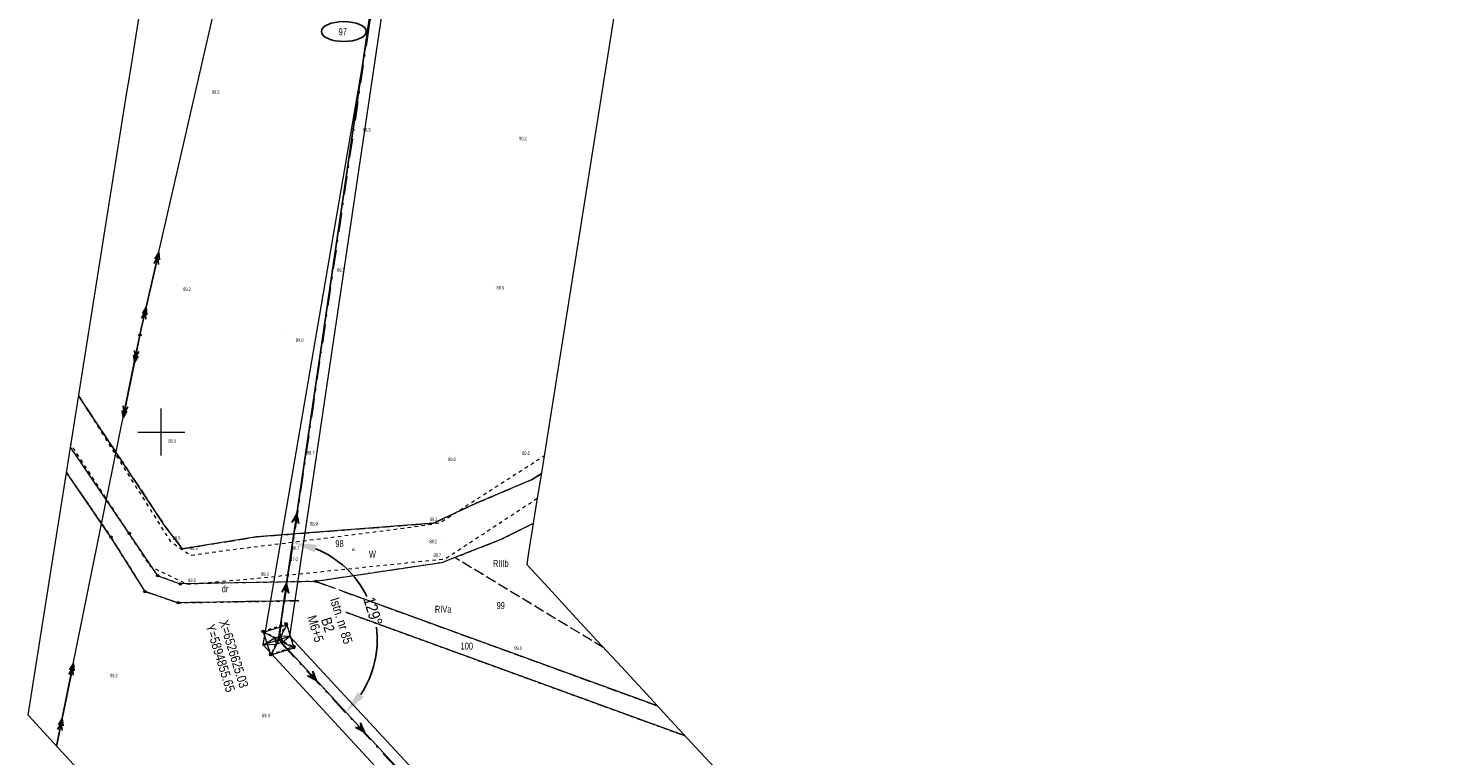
# Model space of a CAD drawing. Header units: metres. Extents: x 6524698 to 6533081, y 5883213 to 5896811.
# Tile 144 of 167: x 6526572 to 6526871, y 5894831 to 5894986. Entities that reach past the tile are written whole.
import ezdxf
from ezdxf.enums import TextEntityAlignment as Align

# ---------------------------------------------------------------- set-up
doc = ezdxf.new("R2010")
doc.units = ezdxf.units.M
doc.header["$MEASUREMENT"] = 0
for name, pattern in [('DASHDOT', [4, 2, -0.9, 0.2, -0.9]), ('mapa zasadnicza$0$0.75_0.75', [1.5, 0.75, -0.75]), ('mapa zasadnicza$0$219-1000', [0]), ('mapa zasadnicza$0$egkk-1000', [3, 2.25, -0.75]), ('mapa zasadnicza$0$egug-1000', [1.5, 0.75, -0.75]), ('mapa zasadnicza$0$suep_sn_1000', [0]), ('mapa zasadnicza$0$suep_wn_1000', [0]), ('mapa zasadnicza$0$supp_1000', [1.25, 0.625, -0.625])]:
    doc.linetypes.add(name, pattern=pattern)
doc.layers.get('0').update_dxf_attribs({"lineweight": 0})
for name, color, linetype, lineweight in [('# OBMBS-9x-19xxx _El_działki', 92, 'Continuous', 25), ('@Proj. słupy - blok', 1, 'Continuous', 15), ('@Proj. słupy - XY', 1, 'Continuous', 0), ('_trasa_kat_zalomu', 7, 'Continuous', 18), ('_trasa_os', 1, 'DASHDOT', 30), ('Sections span lengths and Marker Balls Plan', 7, 'Continuous', 0)]:
    doc.layers.add(name, color=color, linetype=linetype, lineweight=lineweight)
for name, color, linetype in [('@Proj. słupy - seria', 1, 'Continuous'), ('@Proj. słupy - wys.', 1, 'Continuous'), ('mapa zasadnicza$0$202-punkt graniczny', 7, 'Continuous'), ('mapa zasadnicza$0$203-punkt graniczny', 7, 'Continuous'), ('mapa zasadnicza$0$209-oznaczenie konturu klasyfikacyjnego', 7, 'Continuous'), ('mapa zasadnicza$0$210-oznaczenie konturu użytku gruntowego', 7, 'Continuous'), ('mapa zasadnicza$0$211-numer działki ewidencyjnej', 7, 'Continuous'), ('mapa zasadnicza$0$217-kontur klasyfikacyjny', 7, 'Continuous'), ('mapa zasadnicza$0$218-kontur użytku gruntowego', 7, 'Continuous'), ('mapa zasadnicza$0$219-działka ewidencyjna', 7, 'Continuous'), ('mapa zasadnicza$0$pikieta naturalna', 7, 'Continuous'), ('mapa zasadnicza$0$pikieta naturalna-Atr2', 7, 'Continuous'), ('mapa zasadnicza$0$przewód elektroenergetyczny wysokiego napięcia', 7, 'Continuous'), ('mapa zasadnicza$0$przewód elektroenergetyczny średniego napięcia', 7, 'Continuous'), ('mapa zasadnicza$0$Ramki i opis wydruku', 7, 'Continuous'), ('mapa zasadnicza$0$rów melioracyjny (poligon)', 7, 'Continuous'), ('mapa zasadnicza$0$rów melioracyjny (poligon)-Atr17', 7, 'Continuous'), ('mapa zasadnicza$0$słup przewodów napowietrznych', 7, 'Continuous'), ('mapa zasadnicza$0$Wstawianie ramki sekcyjnej z opisem', 7, 'Continuous')]:
    doc.layers.add(name, color=color, linetype=linetype)
doc.styles.add('mapa zasadnicza$0$STANDARD', font='Working1250', dxfattribs={"width": 0.75})
doc.styles.add('Opis', font='ARIALN.TTF')
doc.styles.add('Opis_slupy', font='ARIALN.TTF')
doc.dimstyles.new('Kat zalomu', dxfattribs={"dimtxt": 2.5, "dimasz": 5, "dimexe": 1.25, "dimexo": 0.625, "dimtad": 0, "dimtxsty": 'Opis_slupy', "dimcen": 2.5, "dimse1": 1, "dimse2": 1, "dimadec": 0, "dimazin": 0, "dimtfac": 1, "dimtmove": 0, "dimatfit": 3, "dimfxl": 1, "dimarcsym": 1})

# ---------------------------------------------------------------- blocks, each defined once
blk = doc.blocks.new('mapa zasadnicza$0$PW01')
at = {"linetype": 'Continuous', "lineweight": 13}
h = blk.add_hatch(color=0, dxfattribs=at)
edge = h.paths.add_edge_path()
edge.add_arc((0, 0), 0.045, 0, 360)
blk = doc.blocks.new('mapa zasadnicza$0$US15')
at = {"color": 0, "linetype": 'Continuous', "lineweight": 13}
blk.add_circle((0, 0), 0.25, dxfattribs=at)
blk = doc.blocks.new('mapa zasadnicza$0$SUEP3')
at = {"color": 0, "linetype": 'Continuous'}
for p, q in [((0, 0), (12.003, 0)), ((12.003, 0), (10.003, 0.75)), ((10.003, 0.75), (11.003, 0)), ((12.003, 0), (10.003, -0.75)), ((11.003, 0), (10.003, -0.75)), ((12.003, 0), (27.003, 0)), ((27.003, 0), (25.003, 0.75)), ((25.003, 0.75), (26.003, 0)), ((27.003, 0), (25.003, -0.75)), ((26.003, 0), (25.003, -0.75))]:
    blk.add_line(p, q, dxfattribs=at)
blk = doc.blocks.new('mapa zasadnicza$0$SM05')
at = {"color": 0, "linetype": 'Continuous', "lineweight": 13}
blk.add_circle((0, 0), 0.25, dxfattribs=at)
blk = doc.blocks.new('mapa zasadnicza$0$SUEP2')
at = {"color": 0, "linetype": 'Continuous'}
for p, q in [((0, 0), (6.027, 0)), ((5.027, 0), (3.527, 0.5)), ((5.027, 0), (3.527, -0.5)), ((6.027, 0), (4.527, 0.5)), ((6.027, 0), (4.527, -0.5)), ((6.027, 0), (18.027, 0)), ((17.027, 0), (15.527, 0.5)), ((17.027, 0), (15.527, -0.5)), ((18.027, 0), (16.527, 0.5)), ((18.027, 0), (16.527, -0.5))]:
    blk.add_line(p, q, dxfattribs=at)
blk = doc.blocks.new('mapa zasadnicza$0$203')
at = {"linetype": 'Continuous', "lineweight": 0}
h = blk.add_hatch(color=0, dxfattribs=at)
edge = h.paths.add_edge_path()
edge.add_arc((0, 0), 0.045, 0, 360)
blk = doc.blocks.new('mapa zasadnicza$0$202')
at = {"color": 0, "linetype": 'Continuous', "lineweight": 0}
blk.add_circle((0, 0), 0.25, dxfattribs=at)
blk = doc.blocks.new('*U2367')
at = {"layer": '@Proj. słupy - blok', "color": 0}
for p, q in [((2.39, 0.74), (-3.34, -1.03)), ((-3.34, -1.03), (-0.86, 0.45)), ((2.39, 0.74), (0.45, 0.86))]:
    blk.add_line(p, q, dxfattribs=at)
for points in [[(1.71, 3.24), (-1.71, -3.24)], [(2.39, 0.74), (0.86, -0.45)], [(-3.34, -1.03), (-0.45, -0.86)]]:
    blk.add_lwpolyline(points, dxfattribs=at)
blk.add_lwpolyline([(0.86, -0.45), (-0.45, -0.86), (-0.86, 0.45), (0.45, 0.86)], close=True, dxfattribs=at)
for centre, radius in [((1.71, 3.24), 0.15), ((-3.24, 1.71), 0.15), ((0, 0), 0.05), ((2.39, 0.74), 0.05), ((-3.34, -1.03), 0.05), ((-1.71, -3.24), 0.15)]:
    blk.add_circle(centre, radius, dxfattribs=at)
at = {"layer": '@Proj. słupy - seria', "color": 0, "insert": (10.51, 3.25), "char_height": 2.2, "attachment_point": 5, "rotation": 287.1732, "style": 'Opis', "bg_fill": 3, "box_fill_scale": 2.5, "bg_fill_color": 256, "bg_fill_transparency": 0}
blk.add_mtext_dynamic_manual_height_columns('B2', width=7.2, gutter_width=12.5, heights=[-2.21], dxfattribs=at)
at = {"layer": '@Proj. słupy - XY', "color": 0, "linetype": 'Continuous', "style": 'Opis'}
for tag, p in [('Y', (-12.42, -3.84)), ('X', (-9.55, -2.95))]:
    blk.add_attdef(tag, text='', height=2, rotation=287.1732, dxfattribs=at).set_placement(p, align=Align.MIDDLE_CENTER)
at = {"layer": '@Proj. słupy - blok', "color": 0}
blk.add_lwpolyline([(3.24, -1.71), (-1.71, -3.24), (-3.24, 1.71), (1.71, 3.24)], close=True, dxfattribs=at)
blk.add_lwpolyline([(3.24, -1.71), (-3.24, 1.71)], dxfattribs=at)
blk.add_circle((3.24, -1.71), 0.15, dxfattribs=at)
at = {"layer": '@Proj. słupy - seria', "color": 0, "style": 'Opis'}
blk.add_attdef('STAN', text='', height=2, rotation=287.1732, dxfattribs=at).set_placement((13.38, 4.13), align=Align.MIDDLE_CENTER)
at = {"layer": '@Proj. słupy - wys.', "color": 0, "insert": (7.83, 2.42), "char_height": 2, "attachment_point": 5, "rotation": 287.1732, "style": 'Opis'}
blk.add_mtext_dynamic_manual_height_columns('M6+5 ', width=6.652, gutter_width=12.5, heights=[3.6], dxfattribs=at)
at = {"layer": '@Proj. słupy - XY', "color": 0, "linetype": 'Continuous', "insert": (-10.99, -3.4), "char_height": 2.5, "attachment_point": 5, "rotation": 287.1732, "style": 'Opis', "bg_fill": 3, "box_fill_scale": 1, "bg_fill_color": 256, "bg_fill_transparency": 0}
blk.add_mtext_dynamic_manual_height_columns('\\P', width=19.7098, gutter_width=5.34, heights=[5.63], dxfattribs=at)
blk = doc.blocks.new('*D2414')
at = {"layer": '_trasa_kat_zalomu', "color": 0, "lineweight": -2}
for start, end in [(26.3521, 67.9692), (326.3769, 7.4906)]:
    blk.add_arc((6526625.03, 5894855.65), 21.01, start, end, dxfattribs=at)
at = {"layer": '_trasa_kat_zalomu', "color": 0}
for points in [[(6526633.13, 5894875.94), (6526632.7, 5894874.33), (6526628.09, 5894876.44)], [(6526641.9, 5894844.56), (6526643.16, 5894843.48), (6526639.29, 5894840.21)]]:
    blk.add_solid(points, dxfattribs=at)
at = {"layer": 'Defpoints', "color": 0}
for p in [(6526658.91, 5895086.07), (6526641.44, 5894868.78), (6526625.03, 5894855.65), (6526625.03, 5894855.65), (6526829.19, 5894634.49)]:
    blk.add_point(p, dxfattribs=at)
at = {"layer": '_trasa_kat_zalomu', "color": 0, "insert": (6526645.14, 5894861.77), "char_height": 2.5, "attachment_point": 5, "rotation": 286.9214, "style": 'Opis_slupy'}
blk.add_mtext('129%%d', dxfattribs=at)

msp = doc.modelspace()

# ---------------------------------------------------------------- linework, layer by layer
at = {"layer": '# OBMBS-9x-19xxx _El_działki'}
msp.add_ellipse((6526638.921, 5894985.416), major_axis=(-4.768, 0), ratio=0.4441825, dxfattribs=at)
at = {"layer": '_trasa_os', "linetype": 'DASHDOT', "ltscale": 2}
msp.add_lwpolyline([(6528589.986, 5891744.689), (6528580.198, 5892007.978), (6528365.87, 5892211.536), (6528143.159, 5892378.558), (6527920.541, 5892545.59), (6527693.967, 5892715.374), (6527530.815, 5892837.971), (6527304.639, 5893007.458), (6527095.026, 5893164.924), (6526808.543, 5893379.811), (6526773.046, 5893625.004), (6526837.186, 5893856.22), (6526918.697, 5894149.866), (6527004.557, 5894459.054), (6526829.193, 5894634.492), (6526625.033, 5894855.653), (6526658.914, 5895086.074), (6526701.409, 5895318.796), (6526680.866, 5895666.414), (6526660.166, 5896015.549), (6526639.565, 5896364.931), (6526621.438, 5896669.322), (6526632.668, 5896724.885)], dxfattribs=at)
at = {"layer": 'mapa zasadnicza$0$217-kontur klasyfikacyjny', "color": 92, "linetype": 'mapa zasadnicza$0$egkk-1000', "lineweight": 18, "flags": 128}
for points in [[(6526582.382, 5894907.641), (6526600.83, 5894879.88)], [(6526589.25, 5894877.61), (6526579.799, 5894891.35)], [(6526667.03, 5894884.77), (6526679.07, 5894889.89)], [(6526679.07, 5894889.89), (6526681.019, 5894891.126)], [(6526658.07, 5894880.58), (6526667.03, 5894884.77)], [(6526620.31, 5894877.68), (6526658.07, 5894880.58)], [(6526679.33, 5894880.539), (6526672.41, 5894877.07)], [(6526596.53, 5894865.99), (6526589.25, 5894877.61)], [(6526600.83, 5894879.88), (6526604.51, 5894875.1)], [(6526604.51, 5894875.1), (6526620.31, 5894877.68)], [(6526672.41, 5894877.07), (6526662.57, 5894873.24)], [(6526659.72, 5894872.13), (6526632.97, 5894868.15)], [(6526662.57, 5894873.24), (6526659.72, 5894872.13)], [(6526694.356, 5894853.999), (6526662.57, 5894873.24)], [(6526603.53, 5894863.6), (6526596.53, 5894865.99)], [(6526632.97, 5894868.15), (6526705.809, 5894841.617)], [(6526632.44, 5894864.09), (6526603.53, 5894863.6)], [(6526711.742, 5894835.203), (6526632.44, 5894864.09)]]:
    msp.add_lwpolyline(points, dxfattribs=at)
at = {"layer": 'mapa zasadnicza$0$218-kontur użytku gruntowego', "color": 3, "linetype": 'mapa zasadnicza$0$egug-1000', "lineweight": 18, "flags": 128}
for points in [[(6526582.382, 5894907.641), (6526600.83, 5894879.88)], [(6526593.17, 5894878.39), (6526580.657, 5894896.763)], [(6526579.799, 5894891.35), (6526589.25, 5894877.61)], [(6526667.03, 5894884.77), (6526679.07, 5894889.89)], [(6526679.07, 5894889.89), (6526681.019, 5894891.126)], [(6526658.07, 5894880.58), (6526667.03, 5894884.77)], [(6526620.31, 5894877.68), (6526658.07, 5894880.58)], [(6526672.41, 5894877.07), (6526679.33, 5894880.539)], [(6526589.25, 5894877.61), (6526596.53, 5894865.99)], [(6526599.24, 5894869.36), (6526593.17, 5894878.39)], [(6526600.83, 5894879.88), (6526604.51, 5894875.1)], [(6526604.51, 5894875.1), (6526620.31, 5894877.68)], [(6526662.57, 5894873.24), (6526672.41, 5894877.07)], [(6526659.72, 5894872.13), (6526632.97, 5894868.15)], [(6526662.57, 5894873.24), (6526659.72, 5894872.13)], [(6526694.356, 5894853.999), (6526662.57, 5894873.24)], [(6526604.04, 5894867.62), (6526599.24, 5894869.36)], [(6526596.53, 5894865.99), (6526603.53, 5894863.6)], [(6526632.97, 5894868.15), (6526604.04, 5894867.62)], [(6526632.97, 5894868.15), (6526705.809, 5894841.617)], [(6526603.53, 5894863.6), (6526632.44, 5894864.09)], [(6526632.44, 5894864.09), (6526711.742, 5894835.203)]]:
    msp.add_lwpolyline(points, dxfattribs=at)
at = {"layer": 'mapa zasadnicza$0$219-działka ewidencyjna', "color": 7, "linetype": 'mapa zasadnicza$0$219-1000', "lineweight": 18, "flags": 128}
for points in [[(6526600.83, 5894879.88), (6526582.382, 5894907.641)], [(6526593.17, 5894878.39), (6526580.657, 5894896.763)], [(6526589.25, 5894877.61), (6526579.799, 5894891.35)], [(6526679.07, 5894889.89), (6526667.03, 5894884.77)], [(6526681.019, 5894891.126), (6526679.07, 5894889.89)], [(6526667.03, 5894884.77), (6526658.07, 5894880.58)], [(6526658.07, 5894880.58), (6526620.31, 5894877.68)], [(6526679.33, 5894880.539), (6526672.41, 5894877.07)], [(6526596.53, 5894865.99), (6526589.25, 5894877.61)], [(6526599.24, 5894869.36), (6526593.17, 5894878.39)], [(6526604.51, 5894875.1), (6526600.83, 5894879.88)], [(6526620.31, 5894877.68), (6526604.51, 5894875.1)], [(6526672.41, 5894877.07), (6526659.72, 5894872.13)], [(6526659.72, 5894872.13), (6526632.97, 5894868.15)], [(6526599.24, 5894869.36), (6526604.04, 5894867.62)], [(6526603.53, 5894863.6), (6526596.53, 5894865.99)], [(6526632.97, 5894868.15), (6526604.04, 5894867.62)], [(6526705.804, 5894841.621), (6526632.97, 5894868.15)], [(6526632.44, 5894864.09), (6526603.53, 5894863.6)], [(6526711.742, 5894835.203), (6526632.44, 5894864.09)]]:
    msp.add_lwpolyline(points, dxfattribs=at)
at = {"layer": 'mapa zasadnicza$0$przewód elektroenergetyczny wysokiego napięcia', "color": 1, "linetype": 'mapa zasadnicza$0$suep_wn_1000', "lineweight": 18, "flags": 128}
for points in [[(6526658.75, 5895086.57), (6526624.97, 5894855.86)], [(6526624.97, 5894855.86), (6526658.75, 5895086.57)], [(6526829.31, 5894634.74), (6526624.97, 5894855.86)], [(6526624.97, 5894855.86), (6526829.31, 5894634.74)]]:
    msp.add_lwpolyline(points, dxfattribs=at)
at = {"layer": 'mapa zasadnicza$0$przewód elektroenergetyczny średniego napięcia', "color": 1, "linetype": 'mapa zasadnicza$0$suep_sn_1000', "lineweight": 18, "flags": 128}
for points in [[(6526595.44, 5894920.73), (6526616.12, 5895011)], [(6526577.651, 5894833.019), (6526595.44, 5894920.73)]]:
    msp.add_lwpolyline(points, dxfattribs=at)
at = {"layer": 'mapa zasadnicza$0$Ramki i opis wydruku', "color": 7, "linetype": 'Continuous', "lineweight": 13, "flags": 128}
for points in [[(6526593.27, 5894816.01), (6526571.58, 5894839.63), (6526576.73, 5894872.03), (6526577.66, 5894877.86), (6526578.58, 5894883.69), (6526579.51, 5894889.52), (6526580.43, 5894895.34), (6526581.36, 5894901.17), (6526582.28, 5894907), (6526583.21, 5894912.83), (6526584.13, 5894918.66), (6526585.06, 5894924.49), (6526585.99, 5894930.32), (6526586.91, 5894936.14), (6526587.84, 5894941.97), (6526588.76, 5894947.8), (6526589.69, 5894953.63), (6526590.61, 5894959.46), (6526591.54, 5894965.29), (6526592.46, 5894971.12), (6526593.39, 5894976.94), (6526594.32, 5894982.77), (6526595.24, 5894988.6)], [(6526696.78, 5894990.4), (6526695.85, 5894984.58), (6526694.93, 5894978.75), (6526694, 5894972.92), (6526693.08, 5894967.09), (6526692.15, 5894961.26), (6526691.23, 5894955.43), (6526690.3, 5894949.6), (6526689.38, 5894943.78), (6526688.45, 5894937.95), (6526687.52, 5894932.12), (6526686.6, 5894926.29), (6526685.67, 5894920.46), (6526684.75, 5894914.63), (6526683.82, 5894908.8), (6526682.9, 5894902.98), (6526681.97, 5894897.15), (6526681.05, 5894891.32), (6526680.12, 5894885.49), (6526679.19, 5894879.66), (6526678.27, 5894873.83), (6526677.94, 5894871.75), (6526682.47, 5894866.85), (6526687.71, 5894861.18), (6526692.96, 5894855.51), (6526698.2, 5894849.84), (6526703.44, 5894844.18), (6526708.68, 5894838.51), (6526713.93, 5894832.84), (6526719.17, 5894827.17)]]:
    msp.add_lwpolyline(points, dxfattribs=at)
at = {"layer": 'mapa zasadnicza$0$rów melioracyjny (poligon)', "color": 7, "linetype": 'mapa zasadnicza$0$0.75_0.75', "lineweight": 18, "flags": 128}
for points in [[(6526582.385, 5894907.658), (6526601.93, 5894876.69), (6526606.26, 5894873.73), (6526615.12, 5894874.97), (6526627.15, 5894876.42), (6526651.67, 5894879.51), (6526659.41, 5894880.65), (6526681.24, 5894894.68), (6526681.626, 5894894.968)], [(6526680.172, 5894885.819), (6526660.53, 5894872.91), (6526620.42, 5894868.77), (6526605.61, 5894867.48), (6526597.7, 5894871.31), (6526580.75, 5894897.347)]]:
    msp.add_lwpolyline(points, dxfattribs=at)
at = {"layer": 'mapa zasadnicza$0$słup przewodów napowietrznych', "color": 7, "linetype": 'mapa zasadnicza$0$supp_1000', "lineweight": 18, "flags": 128}
for points in [[(6526621.66, 5894857.51), (6526626.62, 5894859.16), (6526628.28, 5894854.22), (6526623.31, 5894852.56)], [(6526621.66, 5894857.51), (6526628.28, 5894854.22)], [(6526621.66, 5894857.51), (6526623.31, 5894852.56)], [(6526626.62, 5894859.16), (6526623.31, 5894852.56)]]:
    msp.add_lwpolyline(points, dxfattribs=at)
at = {"layer": 'mapa zasadnicza$0$Wstawianie ramki sekcyjnej z opisem', "color": 7, "linetype": 'Continuous', "lineweight": 13, "flags": 128}
for points in [[(6526600, 5894895), (6526600, 5894905)], [(6526595, 5894900), (6526605, 5894900)]]:
    msp.add_lwpolyline(points, dxfattribs=at)

# ---------------------------------------------------------------- block references
at = {"layer": 'mapa zasadnicza$0$202-punkt graniczny', "color": 7, "linetype": 'Continuous', "lineweight": 18}
for p in [(6526589.25, 5894877.61), (6526593.17, 5894878.39), (6526599.24, 5894869.36), (6526632.97, 5894868.15), (6526596.53, 5894865.99), (6526604.04, 5894867.62), (6526603.53, 5894863.6), (6526632.44, 5894864.09)]:
    msp.add_blockref('mapa zasadnicza$0$202', p, dxfattribs=at)
at = {"layer": 'mapa zasadnicza$0$203-punkt graniczny', "color": 7, "linetype": 'Continuous', "lineweight": 18}
for p in [(6526679.07, 5894889.89), (6526667.03, 5894884.77), (6526658.07, 5894880.58), (6526600.83, 5894879.88), (6526620.31, 5894877.68), (6526604.51, 5894875.1), (6526672.41, 5894877.07), (6526659.72, 5894872.13)]:
    msp.add_blockref('mapa zasadnicza$0$203', p, dxfattribs=at)
at = {"layer": 'mapa zasadnicza$0$pikieta naturalna', "color": 7, "linetype": 'Continuous', "lineweight": 13}
for p in [(6526610.13, 5894972.9), (6526642.29, 5894965.1), (6526675.41, 5894962.98), (6526637.29, 5894935.49), (6526603.51, 5894931.2), (6526671.04, 5894930.86), (6526627.01, 5894920.54), (6526600.9, 5894897.64), (6526630.24, 5894895.86), (6526662.65, 5894895.89), (6526681.08, 5894894.78), (6526659.34, 5894880.78), (6526631.1, 5894880.02), (6526602.03, 5894876.69), (6526627.05, 5894876.54), (6526659.54, 5894876.59), (6526606.31, 5894873.78), (6526626.76, 5894873.32), (6526660.39, 5894873.04), (6526620.34, 5894868.85), (6526605.57, 5894867.58), (6526674.29, 5894852.11), (6526588.46, 5894848.49), (6526620.86, 5894839.47)]:
    msp.add_blockref('mapa zasadnicza$0$PW01', p, dxfattribs=at)
at = {"layer": 'mapa zasadnicza$0$przewód elektroenergetyczny wysokiego napięcia', "color": 1, "linetype": 'Continuous', "lineweight": 18}
for rotation in [81.67, 312.741]:
    msp.add_blockref('mapa zasadnicza$0$SUEP3', (6526624.97, 5894855.86), dxfattribs=dict(at, rotation=rotation))
at = {"layer": 'mapa zasadnicza$0$przewód elektroenergetyczny średniego napięcia', "color": 1, "linetype": 'Continuous', "lineweight": 18}
for p, rotation in [((6526595.44, 5894920.73), 77.097), ((6526595.44, 5894920.73), 258.535), ((6526577.651, 5894833.019), 78.535)]:
    msp.add_blockref('mapa zasadnicza$0$SUEP2', p, dxfattribs=dict(at, rotation=rotation))
at = {"layer": 'mapa zasadnicza$0$słup przewodów napowietrznych', "color": 7, "linetype": 'Continuous', "lineweight": 18}
for name, p in [('mapa zasadnicza$0$US15', (6526595.44, 5894920.73)), ('mapa zasadnicza$0$SM05', (6526626.62, 5894859.16)), ('mapa zasadnicza$0$SM05', (6526621.66, 5894857.51)), ('mapa zasadnicza$0$SM05', (6526628.28, 5894854.22)), ('mapa zasadnicza$0$SM05', (6526623.31, 5894852.56))]:
    msp.add_blockref(name, p, dxfattribs=at)

# ---------------------------------------------------------------- texts
at = {"layer": 'mapa zasadnicza$0$209-oznaczenie konturu klasyfikacyjnego', "color": 3, "linetype": 'Continuous', "lineweight": 18, "style": 'mapa zasadnicza$0$STANDARD', "width": 0.79}
for s, p in [('RIIIb', (6526670.72, 5894871.24)), ('RIVa', (6526658.34, 5894861.47))]:
    msp.add_text(s, height=1.5, dxfattribs=at).set_placement(p)
at = {"layer": 'mapa zasadnicza$0$210-oznaczenie konturu użytku gruntowego', "color": 3, "linetype": 'Continuous', "lineweight": 18, "style": 'mapa zasadnicza$0$STANDARD', "width": 0.79}
for s, p in [('W', (6526644.28, 5894873.2)), ('dr', (6526612.9, 5894865.84))]:
    msp.add_text(s, height=1.5, dxfattribs=at).set_placement(p)
at = {"layer": 'mapa zasadnicza$0$211-numer działki ewidencyjnej', "color": 7, "linetype": 'Continuous', "lineweight": 18, "style": 'mapa zasadnicza$0$STANDARD', "width": 0.79}
for s, p in [('97', (6526637.82, 5894984.62)), ('98', (6526637.12, 5894875.47)), ('99', (6526671.5, 5894862.27)), ('100', (6526663.83, 5894853.62))]:
    msp.add_text(s, height=1.5, dxfattribs=at).set_placement(p)
at = {"layer": 'mapa zasadnicza$0$pikieta naturalna-Atr2', "color": 7, "style": 'mapa zasadnicza$0$STANDARD', "width": 0.667}
for s, p in [('89.5', (6526610.77, 5894972.14)), ('89.9', (6526643.01, 5894964.08)), ('90.2', (6526676.3, 5894962.23)), ('89.7', (6526637.49, 5894934.14)), ('89.5', (6526671.48, 5894930.42)), ('89.2', (6526604.67, 5894930.08)), ('89.0', (6526628.68, 5894919.23)), ('88.9', (6526601.5, 5894897.73)), ('88.7', (6526631.06, 5894895.21)), ('89.5', (6526676.95, 5894895.15)), ('89.0', (6526661.17, 5894893.81)), ('88.9', (6526631.73, 5894880.05)), ('89.2', (6526657.26, 5894881.01)), ('89.0', (6526602.43, 5894877.08)), ('88.9', (6526606.11, 5894874.86)), ('88.7', (6526627.79, 5894874.92)), ('88.2', (6526657.17, 5894876.3)), ('87.0', (6526627.47, 5894872.5)), ('88.7', (6526658.05, 5894873.38)), ('89.2', (6526605.72, 5894868)), ('89.2', (6526621.31, 5894869.35)), ('89.0', (6526675.3, 5894853.55)), ('89.2', (6526589.06, 5894847.72)), ('89.4', (6526621.48, 5894839.2))]:
    msp.add_text(s, height=0.75, dxfattribs=at).set_placement(p)
at = {"layer": 'mapa zasadnicza$0$rów melioracyjny (poligon)-Atr17', "color": 7, "style": 'mapa zasadnicza$0$STANDARD', "width": 0.667}
msp.add_text('w.', height=0.75, dxfattribs=at).set_placement((6526640.65, 5894874.67))
msp.add_text('w.', height=0.75, dxfattribs=at).set_placement((6526640.65, 5894874.67))

# ---------------------------------------------------------------- next in the draw order: block references
msp.add_blockref('*U2367', (6526625.033, 5894855.653)).add_auto_attribs({'STAN': 'Istn. nr 85', 'X': 'X=6526625.03', 'Y': 'Y=5894855.65'})

# ---------------------------------------------------------------- next in the draw order: linework, layer by layer
at = {"layer": 'Sections span lengths and Marker Balls Plan', "color": 1, "flags": 128}
for points in [[(6528587.188, 5891744.577), (6528577.92, 5892006.949), (6528364.256, 5892209.626), (6528141.479, 5892376.318), (6527918.861, 5892543.35), (6527692.286, 5892713.134), (6527529.134, 5892835.731), (6527302.959, 5893005.217), (6527093.345, 5893162.685), (6526805.533, 5893378.025), (6526770.052, 5893625.195), (6526834.488, 5893856.969), (6526921.106, 5894149.197), (6527002.139, 5894458.418), (6526827.029, 5894632.413), (6526621.689, 5894854.62), (6526661.381, 5895085.668), (6526701.409, 5895318.796), (6526678.071, 5895666.249), (6526657.371, 5896015.383), (6526636.77, 5896364.766), (6526617.947, 5896669.567), (6526630.708, 5896725.281)], [(6528593.583, 5891744.832), (6528583.388, 5892009.419), (6528368, 5892214.057), (6528145.319, 5892381.438), (6527922.701, 5892548.47), (6527696.127, 5892718.253), (6527532.976, 5892840.85), (6527306.799, 5893010.338), (6527097.187, 5893167.803), (6526810.693, 5893381.087), (6526776.04, 5893624.814), (6526840.655, 5893855.257), (6526921.106, 5894149.197), (6527007.942, 5894459.944), (6526831.356, 5894636.57), (6526627.422, 5894856.391), (6526661.381, 5895085.668), (6526701.409, 5895318.795), (6526684.46, 5895666.627), (6526663.76, 5896015.761), (6526643.159, 5896365.143), (6526623.932, 5896669.147), (6526634.628, 5896724.489)]]:
    msp.add_lwpolyline(points, dxfattribs=at)

# ---------------------------------------------------------------- next in the draw order: dimensions: what is measured, and where the dimension line sits
at = {"layer": '_trasa_kat_zalomu'}
dim = msp.add_angular_dim_2l(base=(6526641.441, 5894868.78), line1=((6526829.193, 5894634.492), (6526625.033, 5894855.653)), line2=((6526625.033, 5894855.653), (6526658.914, 5895086.074)), dimstyle='Kat zalomu', dxfattribs=at)
dim.commit()
dim.dimension.update_dxf_attribs({"geometry": '*D2414', "text_midpoint": (6526645.136, 5894861.769), "dimtype": 162})

doc.saveas('drawing.dxf')
